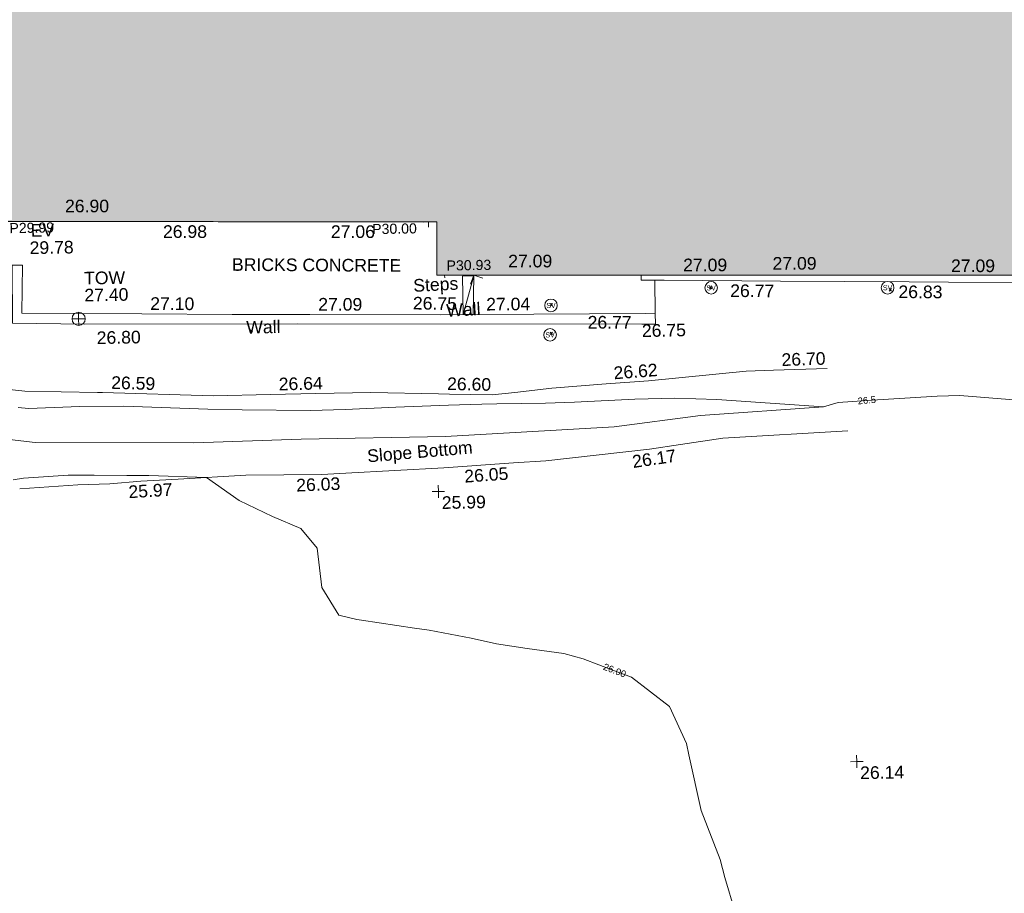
# Model space of a CAD drawing. Header units: millimetres. Extents: x -290717 to 520720, y -88450 to 287762.
# Tile 96 of 256: x -92166 to -62872, y 30207 to 56187. Entities that reach past the tile are written whole.
import ezdxf

# ---------------------------------------------------------------- set-up
doc = ezdxf.new("R2010")
doc.units = ezdxf.units.MM
doc.linetypes.add('IMPORT-UG_ELEC_STREET LIGHTING_QLB2 _2_', pattern=[2700, 1500, -300, 0, -250, 150, -300, 0, -200])
for name, color, linetype, lineweight, true_color in [('00_TOPO_EAVE', 7, 'Continuous', 9, 0x666666), ('00_TOPO_LEVEL_SPOT', 7, 'Continuous', 9, 0x666666), ('00_TOPO_SERV_STOP_VALVE', 7, 'Continuous', 9, 0x666666), ('00_TOPO_TOP_OF_WALL', 7, 'Continuous', 9, 0x666666), ('00_TOPO_WALL', 7, 'Continuous', 9, 0x7c00a5), ('00_UAV_BUILDING_OUTLINE', 5, 'Continuous', 9, 0x0000ff), ('00_UAV_CONCRETE', 9, 'Continuous', 9, 0x808080), ('00_UAV_FORM_LINES', 7, 'Continuous', 9, 0x666666), ('00_UAV_SLOPE_BOTTOM', 30, 'Continuous', 9, 0xff7f00), ('00_UAV_SLOPE_TOP', 40, 'Continuous', 9, 0xffbf00), ('00_UAV_STEPS', 7, 'Continuous', 9, 0x666666), ('00_UAV_WALL', 7, 'Continuous', 9, 0x7c00a5), ('01_DTM_CONTOUR_MNR', 7, 'Continuous', 9, 0xa5a552), ('01_DTM_CONTOUR_MNR_LABELS', 7, 'Continuous', 9, 0xa5a552), ('12333-PUM-2D-U-0001-C01 - Rev2_REVIT IMPORT_dwg', 7, 'Continuous', 9, 0x767676), ('A_RHA_Line', 7, 'Continuous', 9, 0x00a600)]:
    doc.layers.add(name, color=color, linetype=linetype, lineweight=lineweight, true_color=true_color)
for name, color, linetype, lineweight in [('00_UAV_SURVEY_TEXT', 7, 'Continuous', 9), ('A_RHA_Detail', 7, 'Continuous', 9), ('GEN-TEXT', 7, 'Continuous', 9), ('PARAPET', 7, 'Continuous', 9), ('PARAPET_LVL', 7, 'Continuous', 9)]:
    doc.layers.add(name, color=color, linetype=linetype, lineweight=lineweight)
doc.styles.add('Arial_3', font='arial.ttf', dxfattribs={"height": 300})
doc.styles.add('Swis721 Lt BT', font='swissl.ttf', dxfattribs={"height": 400})
doc.styles.add('Swis721 Lt BT_1', font='swissl.ttf', dxfattribs={"height": 200})
doc.styles.add('Swis721 Lt BT_2', font='swissl.ttf', dxfattribs={"height": 375})

# ---------------------------------------------------------------- blocks, each defined once
blk = doc.blocks.new('12333-PUM-2D-U-0001-C01 - Rev2_REVIT IMPORT_dwg_MM-2077200-Site Location Plan Existing')
at = {"layer": '00_TOPO_LEVEL_SPOT', "color": 254, "true_color": 0xcccccc, "flags": 128}
for points in [[(0, -500), (0, 0), (-500, 0)], [(500, 0), (0, 0), (0, 500)]]:
    blk.add_lwpolyline(points, dxfattribs=at)
blk = doc.blocks.new('12333-PUM-2D-U-0001-C01 - Rev2_REVIT IMPORT_dwg_TOW-2077202-Site Location Plan Existing')
at = {"layer": '00_TOPO_TOP_OF_WALL', "color": 254, "true_color": 0xcccccc, "flags": 128}
for points in [[(0, 525), (0, 0), (-525, 0)], [(525, 0), (0, 0), (0, -525)]]:
    blk.add_lwpolyline(points, dxfattribs=at)
at = {"layer": '00_TOPO_TOP_OF_WALL', "color": 254, "true_color": 0xcccccc}
blk.add_circle((0, 0), 525, dxfattribs=at)
blk = doc.blocks.new('12333-PUM-2D-U-0001-C01 - Rev2_REVIT IMPORT_dwg_MSL_Sluice_Valve_SYM-2077246-Site Location Plan Existing')
at = {"layer": '00_TOPO_SERV_STOP_VALVE', "color": 254, "true_color": 0xcccccc}
blk.add_circle((0, 0), 500, dxfattribs=at)
at = {"layer": '00_TOPO_SERV_STOP_VALVE', "insert": (0, 199), "char_height": 400, "width": 785.11, "attachment_point": 2, "line_spacing_factor": 1.005062, "style": 'Swis721 Lt BT'}
blk.add_mtext('SV', dxfattribs=at)
blk = doc.blocks.new('12333-PUM-2D-U-0001-C01 - Rev2_REVIT IMPORT_dwg_MSL_Node_Linework_1-V49-Site Location Plan Existing')
at = {"layer": '00_UAV_STEPS', "color": 254, "true_color": 0xcccccc, "flags": 128}
blk.add_lwpolyline([(705, -257), (0, 0), (-257, -705)], dxfattribs=at)
blk = doc.blocks.new('12333-PUM-2D-U-0001-C01 - Rev2_REVIT IMPORT_dwg_MGS62954_T2_Galway_ITM_3d_Rev1-2077680-Site Location Plan Existing')
at = {"layer": '00_TOPO_WALL', "color": 254, "true_color": 0xcccccc, "flags": 128}
blk.add_lwpolyline([(533829135, 725603831), (533818889, 725604021), (533812565, 725604123), (533810417, 725604186), (533810436, 725605910), (533810742, 725605911)], dxfattribs=at)
at = {"layer": '00_UAV_CONCRETE', "color": 254, "true_color": 0xcccccc}
blk.add_line((533829544, 725604148), (533829550, 725605134), dxfattribs=at)
at = {"layer": '00_UAV_FORM_LINES', "color": 254, "true_color": 0xcccccc, "flags": 128}
blk.add_lwpolyline([(533808906, 725601128), (533809415, 725600850), (533811029, 725600630), (533815747, 725600539), (533818942, 725600592), (533823238, 725600595), (533828259, 725600790), (533830834, 725601091), (533834501, 725601280)], dxfattribs=at)
at = {"layer": '00_UAV_SLOPE_BOTTOM', "color": 254, "true_color": 0xcccccc, "flags": 128}
blk.add_lwpolyline([(533835213, 725600553), (533831490, 725600397), (533830229, 725600231), (533829301, 725600109), (533826209, 725599822), (533825253, 725599773), (533823172, 725599665), (533820258, 725599554), (533819543, 725599526), (533817276, 725599553), (533815261, 725599469), (533814150, 725599423), (533813233, 725599360), (533812280, 725599345), (533810545, 725599255)], dxfattribs=at)
at = {"layer": '00_UAV_SLOPE_TOP', "color": 254, "true_color": 0xcccccc, "flags": 128}
blk.add_lwpolyline([(533810290, 725602215), (533810754, 725602165), (533812914, 725602085), (533813059, 725602078), (533816359, 725601925), (533818055, 725601932), (533819405, 725601937), (533821041, 725601946), (533823053, 725601865), (533823382, 725601851), (533824647, 725601809), (533825324, 725601869), (533826429, 725601980), (533828041, 725602073), (533829306, 725602146), (533832215, 725602380), (533833028, 725602392), (533834624, 725602414)], dxfattribs=at)
at = {"layer": '00_UAV_STEPS', "color": 254, "true_color": 0xcccccc}
for p, q in [((533824167, 725605356), (533823824, 725605356)), ((533823824, 725604213), (533823824, 725605356)), ((533824167, 725605356), (533823824, 725604213)), ((533824167, 725605356), (533824129, 725604213)), ((533824129, 725604213), (533823824, 725604213))]:
    blk.add_line(p, q, dxfattribs=at)
at = {"layer": '00_UAV_WALL', "color": 254, "true_color": 0xcccccc, "flags": 128}
for points in [[(533810742, 725605911), (533810696, 725604485), (533814268, 725604400), (533816959, 725604336), (533819267, 725604290), (533823142, 725604213), (533824264, 725604201), (533829256, 725604151), (533829544, 725604148), (533829546, 725603823), (533829135, 725603831)], [(533843036, 725604824), (533838285, 725604927), (533837110, 725604952), (533833287, 725605044), (533829821, 725605127), (533829138, 725605143), (533829140, 725605290)]]:
    blk.add_lwpolyline(points, dxfattribs=at)
at = {"layer": '01_DTM_CONTOUR_MNR', "color": 254, "true_color": 0xcccccc, "flags": 128}
for points in [[(533840650, 725601340), (533838561, 725601548), (533837885, 725601543), (533835788, 725601443), (533834939, 725601403), (533834500, 725601280), (533831330, 725601554), (533830080, 725601613), (533828894, 725601611), (533827090, 725601551), (533826230, 725601536), (533824780, 725601540), (533824334, 725601539), (533823344, 725601528), (533821778, 725601497), (533820267, 725601450), (533819235, 725601438), (533817205, 725601491), (533816187, 725601535), (533813689, 725601665), (533812381, 725601679), (533810846, 725601644), (533810541, 725601682)], [(533831609, 725586299), (533831317, 725587340), (533831187, 725587877), (533830650, 725589340), (533830317, 725591007), (533830251, 725591340), (533829761, 725592451), (533828650, 725593340), (533828146, 725593542), (533827221, 725593911), (533826650, 725594083), (533825559, 725594249), (533824650, 725594402), (533823893, 725594583), (533822650, 725594840), (533822221, 725594911), (533820650, 725595175), (533820506, 725595196), (533819977, 725595340), (533819483, 725596173), (533819366, 725597340), (533818892, 725597936), (533818049, 725598309), (533817065, 725598797), (533816110, 725599500), (533814397, 725599593), (533813739, 725599598), (533812771, 725599625), (533811992, 725599644), (533810661, 725599576), (533810358, 725599530)]]:
    blk.add_lwpolyline(points, dxfattribs=at)
at = {"xscale": 0.375, "yscale": 0.375, "zscale": 0.375}
for name, p in [('12333-PUM-2D-U-0001-C01 - Rev2_REVIT IMPORT_dwg_MSL_Node_Linework_1-V49-Site Location Plan Existing', (533824163, 725605379)), ('12333-PUM-2D-U-0001-C01 - Rev2_REVIT IMPORT_dwg_MSL_Sluice_Valve_SYM-2077246-Site Location Plan Existing', (533831219, 725604878)), ('12333-PUM-2D-U-0001-C01 - Rev2_REVIT IMPORT_dwg_MSL_Sluice_Valve_SYM-2077246-Site Location Plan Existing', (533836467, 725604789)), ('12333-PUM-2D-U-0001-C01 - Rev2_REVIT IMPORT_dwg_MSL_Sluice_Valve_SYM-2077246-Site Location Plan Existing', (533826445, 725604437)), ('12333-PUM-2D-U-0001-C01 - Rev2_REVIT IMPORT_dwg_TOW-2077202-Site Location Plan Existing', (533812387, 725604283)), ('12333-PUM-2D-U-0001-C01 - Rev2_REVIT IMPORT_dwg_MSL_Sluice_Valve_SYM-2077246-Site Location Plan Existing', (533826404, 725603563)), ('12333-PUM-2D-U-0001-C01 - Rev2_REVIT IMPORT_dwg_MM-2077200-Site Location Plan Existing', (533822998, 725598964)), ('12333-PUM-2D-U-0001-C01 - Rev2_REVIT IMPORT_dwg_MM-2077200-Site Location Plan Existing', (533835303, 725590714))]:
    blk.add_blockref(name, p, dxfattribs=at)
at = {"layer": '00_TOPO_EAVE', "char_height": 375, "attachment_point": 1, "line_spacing_factor": 1.005062, "style": 'Swis721 Lt BT_2'}
for s, insert, width in [('EV', (533811007, 725607124), 736.08), ('29.78', (533810965, 725606608), 1495.9)]:
    blk.add_mtext(s, dxfattribs=dict(at, insert=insert, width=width))
at = {"layer": '00_TOPO_LEVEL_SPOT', "char_height": 375, "width": 1495.9, "attachment_point": 1, "line_spacing_factor": 1.005062, "style": 'Swis721 Lt BT_2'}
for s, insert in [('25.99', (533823094, 725598817)), ('26.14', (533835398, 725590566))]:
    blk.add_mtext(s, dxfattribs=dict(at, insert=insert))
at = {"layer": '00_TOPO_TOP_OF_WALL', "char_height": 375, "attachment_point": 1, "line_spacing_factor": 1.005062, "style": 'Swis721 Lt BT_2'}
for s, insert, width in [('TOW', (533812570, 725605677), 1343.94), ('27.40', (533812570, 725605173), 1495.9)]:
    blk.add_mtext(s, dxfattribs=dict(at, insert=insert, width=width))
at = {"layer": '00_TOPO_WALL', "color": 251, "true_color": 0x666666, "insert": (533823322, 725604528), "char_height": 375, "width": 1130.24, "attachment_point": 1, "rotation": 2.0442, "line_spacing_factor": 1.005062, "style": 'Swis721 Lt BT_2'}
blk.add_mtext('Wall', dxfattribs=at)
at = {"layer": '00_TOPO_WALL', "color": 251, "true_color": 0x666666, "char_height": 375, "width": 1495.9, "attachment_point": 1, "line_spacing_factor": 1.005062, "style": 'Swis721 Lt BT_2'}
for s, insert in [('26.80', (533812914, 725603899)), ('26.75', (533829135, 725603826))]:
    blk.add_mtext(s, dxfattribs=dict(at, insert=insert))
at = {"layer": '00_UAV_BUILDING_OUTLINE', "color": 251, "true_color": 0x666666, "char_height": 375, "width": 1495.9, "attachment_point": 1, "rotation": 358.9797, "line_spacing_factor": 1.005062, "style": 'Swis721 Lt BT_2'}
for s, insert in [('26.90', (533812044, 725607834)), ('26.98', (533814944, 725607022)), ('27.06', (533819940, 725606933)), ('27.09', (533825198, 725605966)), ('27.09', (533830400, 725605760)), ('27.09', (533833060, 725605761)), ('27.09', (533838368, 725605596))]:
    blk.add_mtext(s, dxfattribs=dict(at, insert=insert))
at = {"layer": '00_UAV_SLOPE_BOTTOM', "color": 251, "true_color": 0x666666, "char_height": 375, "attachment_point": 1, "line_spacing_factor": 1.005062, "style": 'Swis721 Lt BT_2'}
for s, insert, width, rotation in [('Slope Bottom', (533820887, 725600238), 3685.14, 3.9275), ('26.17', (533828759, 725599931), 1495.9, 7.354), ('26.05', (533823768, 725599586), 1495.9, 2.9593), ('25.97', (533813771, 725599298), 1495.9, 2.3814), ('26.03', (533818769, 725599408), 1495.9, 1.3743)]:
    blk.add_mtext(s, dxfattribs=dict(at, insert=insert, width=width, rotation=rotation))
at = {"layer": '00_UAV_SLOPE_TOP', "color": 251, "true_color": 0x666666, "char_height": 375, "width": 1495.9, "attachment_point": 1, "line_spacing_factor": 1.005062, "style": 'Swis721 Lt BT_2'}
for s, insert, rotation in [('26.70', (533833271, 725602890), 0.8086), ('26.59', (533813332, 725602562), 357.3409), ('26.62', (533828262, 725602582), 3.3022), ('26.64', (533818304, 725602428), 0.2257), ('26.60', (533823321, 725602351), 357.9592)]:
    blk.add_mtext(s, dxfattribs=dict(at, insert=insert, rotation=rotation))
at = {"layer": '00_UAV_STEPS', "char_height": 375, "attachment_point": 1, "line_spacing_factor": 1.005062, "style": 'Swis721 Lt BT_2'}
for s, insert, width, rotation in [('Steps', (533822352, 725605286), 1552.89, 1.945), ('26.75', (533822345, 725604765), 1495.9, 358.1535)]:
    blk.add_mtext(s, dxfattribs=dict(at, insert=insert, width=width, rotation=rotation))
at = {"layer": '00_UAV_SURVEY_TEXT', "color": 251, "true_color": 0x666666, "insert": (533816982, 725606007), "char_height": 375, "width": 5617.94, "attachment_point": 1, "rotation": 358.6635, "line_spacing_factor": 1.005062, "style": 'Swis721 Lt BT_2'}
blk.add_mtext('BRICKS CONCRETE', dxfattribs=at)
at = {"layer": '00_UAV_WALL', "color": 251, "true_color": 0x666666, "char_height": 375, "attachment_point": 1, "line_spacing_factor": 1.005062, "style": 'Swis721 Lt BT_2'}
for s, insert, width, rotation in [('27.10', (533814530, 725604889), 1495.9, 358.6372), ('26.77', (533831788, 725604971), 1495.9, 358.6247), ('26.83', (533836791, 725604850), 1495.9, 358.7626), ('27.09', (533819526, 725604780), 1495.9, 358.8604), ('27.04', (533824519, 725604694), 1495.9, 359.4237), ('Wall', (533817369, 725604131), 1130.24, 0.0794), ('26.77', (533827529, 725604105), 1495.9, 359.0944)]:
    blk.add_mtext(s, dxfattribs=dict(at, insert=insert, width=width, rotation=rotation))
at = {"layer": '01_DTM_CONTOUR_MNR_LABELS', "color": 251, "true_color": 0x666666, "char_height": 200, "attachment_point": 2, "line_spacing_factor": 1.005062, "style": 'Swis721 Lt BT_1'}
for s, insert, width, rotation in [('26.5', (533835782, 725601554), 620.51, 4.6631), ('26.00', (533828188, 725593644), 797.8, 338.2187)]:
    blk.add_mtext(s, dxfattribs=dict(at, insert=insert, width=width, rotation=rotation))
blk = doc.blocks.new('12333-PUM-2D-U-0001-C01 - Rev2_REVIT IMPORT_dwg_SPOT-V210-Site Location Plan Existing')
at = {"layer": 'PARAPET_LVL', "color": 253, "true_color": 0xaaaaaa}
blk.add_line((0, -236), (0, -500), dxfattribs=at)
blk = doc.blocks.new('12333-PUM-2D-U-0001-C01 - Rev2_REVIT IMPORT_dwg_SPOT-V211-Site Location Plan Existing')
at = {"layer": 'PARAPET_LVL', "color": 253, "true_color": 0xaaaaaa}
for p, q in [((-500, 0), (500, 0)), ((0, 39), (0, -500))]:
    blk.add_line(p, q, dxfattribs=at)
blk = doc.blocks.new('12333-PUM-2D-U-0001-C01 - Rev2_REVIT IMPORT_dwg-1620468-Site Location Plan Existing')
at = {"layer": 'GEN-TEXT', "color": 253, "true_color": 0xaaaaaa}
for p, q in [((190092, -11007), (190163, -10936)), ((190163, -11007), (190092, -10936)), ((195435, -11165), (195506, -11094)), ((195506, -11165), (195435, -11094)), ((185344, -11434), (185414, -11364)), ((185414, -11434), (185344, -11364)), ((176404, -12054), (176475, -11983)), ((176475, -12054), (176404, -11983)), ((185325, -12285), (185396, -12214)), ((185396, -12285), (185325, -12214))]:
    blk.add_line(p, q, dxfattribs=at)
at = {"layer": 'PARAPET', "color": 253, "true_color": 0xaaaaaa}
blk.add_line((169256, -8643), (181763, -8875), dxfattribs=at)
blk.add_blockref('12333-PUM-2D-U-0001-C01 - Rev2_REVIT IMPORT_dwg_MGS62954_T2_Galway_ITM_3d_Rev1-2077680-Site Location Plan Existing', (-533641080, -725615854))
at = {"xscale": 0.3, "yscale": 0.3, "zscale": 0.3}
for name, p in [('12333-PUM-2D-U-0001-C01 - Rev2_REVIT IMPORT_dwg_SPOT-V211-Site Location Plan Existing', (181763, -8875)), ('12333-PUM-2D-U-0001-C01 - Rev2_REVIT IMPORT_dwg_SPOT-V210-Site Location Plan Existing', (182217, -10389))]:
    blk.add_blockref(name, p, dxfattribs=at)
at = {"layer": 'PARAPET_LVL', "char_height": 300, "width": 1590.34, "attachment_point": 1, "line_spacing_factor": 0.941778, "style": 'Arial_3'}
for s, insert in [('P29.99', (169295, -8688)), ('P30.00', (180086, -8904)), ('P30.93', (182280, -10027))]:
    blk.add_mtext(s, dxfattribs=dict(at, insert=insert))

msp = doc.modelspace()

# ---------------------------------------------------------------- hatches: boundary and pattern name
at = {"layer": 'A_RHA_Detail', "true_color": 0xc0c0c0}
h = msp.add_hatch(color=9, dxfattribs=at)
h.paths.add_polyline_path([(-80881, -68503), (-80401, -68483), (-80401, -62985), (-24475, -63009), (-24456, -50840), (-36623, -50832), (-36623, -44229), (-50959, -44214), (-50959, -42574), (-54564, -42571), (-54566, -45054), (-92409, -45027), (-92412, -49202), (-100062, -49202), (-100052, -64853), (-86121, -64853), (-86092, -62958), (-84861, -62958), (-84855, -68240), (-80871, -68240)])
h.paths.add_polyline_path([(-137239, -68462), (-132720, -68433), (-132847, -62850), (-130455, -62917), (-130498, -61356), (-117581, -61423), (-117492, -49184), (-125137, -49178), (-125134, -45033), (-163007, -45006), (-163007, -44090), (-163124, -44090), (-163123, -42384), (-166564, -42384), (-166565, -44044), (-193158, -44025), (-193195, -62864), (-137270, -62917), (-137254, -65680)])
h.paths.add_polyline_path([(120311, -32334), (120312, -31611), (133451, -31638), (133469, -19718), (121296, -19692), (121320, -8191), (112277, -8172), (112263, -14811), (78286, -14740), (78293, -8167), (76546, -8163), (69356, -8153), (69354, -9157), (68373, -9155), (68373, -13706), (69334, -13708), (69325, -16250), (66623, -16250), (66620, -17995), (65989, -17995), (65985, -19731), (57152, -19712), (57127, -31560), (70278, -31587), (70278, -32272), (78264, -32285), (78267, -31020), (112336, -31091), (112336, -32318), (119781, -32333)])
h.paths.add_polyline_path([(7504, -1791), (15482, -674), (15484, 148), (56188, 206), (56156, 14338), (18017, 14236), (17968, 34313), (21727, 34324), (21709, 40608), (18010, 40608), (17996, 45484), (9770, 45421), (3966, 45443), (3985, 14177), (1023, 14177), (-277, 14191), (-232, 5977), (-226, 194), (1220, 180), (7478, 143), (7489, -674)])
h.paths.add_polyline_path([(77756, 53), (77730, 1700), (94464, 1660), (94606, 17991), (88810, 18015), (88800, 14437), (69414, 14458), (69377, 100), (70761, 92)])
h.paths.add_polyline_path([(61252, 46454), (105775, 46473), (105768, 61853), (92285, 61853), (92309, 65784), (96107, 65768), (96060, 75209), (101085, 75072), (104988, 74765), (108404, 74364), (112009, 73787), (115645, 73050), (116891, 72762), (120209, 71893), (120865, 71704), (124136, 70670), (127436, 69481), (127820, 69395), (128274, 69332), (128732, 69307), (129190, 69320), (129645, 69372), (130095, 69461), (130535, 69588), (130963, 69751), (131376, 69950), (131771, 70182), (132163, 70461), (132496, 70742), (132821, 71065), (133117, 71414), (133384, 71787), (133617, 72179), (133817, 72591), (133983, 73018), (134112, 73458), (134204, 73907), (134258, 74362), (134273, 74820), (134251, 75277), (134190, 75731), (134091, 76179), (133955, 76617), (133783, 77041), (133576, 77450), (133336, 77840), (133064, 78209), (132762, 78554), (132432, 78872), (132077, 79161), (131698, 79420), (131300, 79646), (131094, 79746), (132146, 83110), (122788, 86283), (121604, 82800), (117096, 83871), (116842, 83526), (116121, 91222), (110238, 91274), (110194, 90435), (104988, 90486), (104973, 94310), (103746, 94310), (103840, 122852), (96365, 122932), (96350, 123952), (104556, 123902), (104607, 120249), (125503, 120134), (125662, 137657), (114480, 137699), (114382, 129150), (104644, 129188), (104578, 126217), (101184, 126159), (101265, 135959), (89967, 135989), (89928, 125824), (93631, 125841), (93581, 122932), (88697, 122905), (88679, 95739), (86378, 95739), (86378, 96178), (83280, 96201), (83274, 95736), (70170, 95733), (70166, 96272), (66675, 96257), (66655, 95756), (65785, 95756), (65888, 117471), (53473, 117488), (53434, 98570), (40649, 98570), (40610, 94406), (38854, 94410), (38849, 89464), (40612, 89518), (40665, 86258), (38372, 86306), (38370, 76901), (50938, 76944), (50923, 74599), (56485, 74589), (56485, 75195), (92465, 75233), (92646, 71767), (89811, 69363), (85313, 69361), (85313, 66907), (75210, 66903), (75210, 63816), (70819, 63816), (70819, 64253), (69457, 64253), (69456, 66902), (61303, 66899), (61305, 63970), (70500, 63970), (70500, 61853), (61246, 61849), (61252, 46455)])
h.paths.add_polyline_path([(-17153, 48569), (-17153, 60770), (-29363, 60775), (-29363, 67399), (-43507, 67405), (-43489, 69093), (-45766, 69109), (-45794, 67405), (-47272, 67404), (-47272, 66455), (-86005, 66469), (-86007, 60522), (-92663, 60522), (-92667, 50184), (-79752, 50180), (-79752, 48591), (-17158, 48569)])
h.paths.add_polyline_path([(-201056, 48629), (-138378, 48635), (-138378, 50133), (-125468, 50134), (-125469, 60566), (-132187, 60566), (-132187, 66533), (-170643, 66806), (-170643, 67739), (-200340, 67489), (-200349, 60828), (-201058, 60828), (-201057, 51102)])
h.paths.add_polyline_path([(-240052, 54769), (-239444, 54811), (-239187, 54842), (-238765, 54941), (-238382, 55122), (-237990, 55355), (-237269, 55936), (-237030, 56229), (-236793, 56569), (-236555, 57004), (-236433, 57267), (-236300, 57753), (-236251, 58017), (-236236, 58516), (-236233, 58988), (-236214, 59823), (-236364, 59821), (-236634, 60698), (-236392, 61432), (-236225, 61435), (-236202, 62638), (-232564, 62639), (-232564, 63049), (-232732, 63049), (-232860, 63458), (-232732, 63914), (-232561, 63914), (-232522, 70598), (-240629, 70599), (-240630, 72351), (-246413, 72347), (-246413, 70616), (-254450, 70619), (-254455, 70754), (-254470, 73192), (-263883, 73268), (-263902, 68261), (-263715, 68260), (-263553, 67820), (-263719, 67392), (-263914, 67392), (-263957, 58634), (-260181, 58611), (-260192, 56354), (-257185, 56339), (-257213, 57093), (-257339, 57093), (-257471, 57532), (-257339, 58062), (-257203, 58064), (-257174, 58599), (-256478, 58575), (-256478, 58789), (-256013, 58912), (-255397, 58781), (-255397, 58596), (-243810, 58586), (-243805, 58352), (-243741, 57885), (-243619, 57422), (-243424, 56944), (-243247, 56608), (-243003, 56250), (-242732, 55933), (-242372, 55603), (-242141, 55425), (-241805, 55217), (-241529, 55077), (-241101, 54917), (-240836, 54841), (-240453, 54789), (-240203, 54777)])
h.paths.add_polyline_path([(40277, 59895), (40329, 69197), (36589, 69218), (36619, 74674), (32264, 74687), (32233, 69156), (11917, 69270), (11967, 78219), (29088, 78123), (29143, 88141), (15719, 88216), (15733, 90590), (4594, 90652), (4525, 78265), (10097, 78234), (10077, 74773), (4548, 74804), (4466, 60107), (19126, 60025), (19140, 62528), (31739, 62457), (31725, 59943), (38370, 59906)])
h.paths.add_polyline_path([(-246083, 72334), (-246083, 72334), (-246208, 72334)])
h.paths.add_polyline_path([(-114575, 112178), (-114575, 112178), (-114707, 115802)])
h.paths.add_polyline_path([(-154700, 101760), (-114382, 101776), (-114382, 106927), (-113756, 106927), (-113758, 111847), (-114432, 111847), (-114432, 112178), (-114575, 112178), (-114579, 121707), (-123057, 121707), (-123069, 156453), (-119381, 156454), (-119381, 160166), (-115501, 160167), (-115503, 166207), (-132412, 166600), (-132412, 166666), (-135275, 166665), (-135275, 166628), (-135911, 166628), (-135911, 166352), (-152521, 166346), (-152518, 159143), (-150699, 159118), (-150756, 122561), (-151059, 122561), (-151061, 121302), (-154138, 121373), (-154138, 121865), (-154704, 121867), (-154689, 119352), (-154746, 119352), (-154746, 118722), (-160794, 118749), (-160794, 119411), (-163852, 119422), (-163855, 118762), (-167569, 118779), (-166635, 124395), (-166844, 124471), (-167569, 124708), (-168028, 124841), (-168631, 124991), (-169238, 125117), (-169850, 125220), (-170466, 125298), (-171089, 125352), (-171704, 125381), (-172325, 125386), (-172782, 125375), (-173402, 125337), (-174019, 125276), (-174634, 125190), (-175245, 125081), (-176047, 124896), (-176665, 124725), (-177045, 124609), (-177632, 124405), (-176665, 118819), (-177559, 118822), (-177662, 125263), (-176365, 126543), (-159462, 126320), (-157058, 128609), (-157061, 136153), (-158639, 137740), (-159352, 137740), (-161634, 140201), (-168728, 140257), (-171035, 137943), (-174184, 137943), (-176460, 140292), (-177342, 140292), (-177342, 140358), (-183429, 140356), (-185922, 137917), (-185922, 131757), (-186907, 131757), (-187725, 130810), (-187724, 127376), (-186481, 126305), (-186479, 122327), (-185176, 121059), (-180304, 121059), (-180304, 118802), (-193555, 118802), (-193555, 133118), (-192594, 133118), (-192594, 134201), (-192225, 134201), (-192226, 136615), (-192595, 136615), (-192595, 137734), (-193589, 137734), (-193589, 147475), (-193163, 147493), (-192607, 147551), (-192360, 147590), (-192200, 147617), (-191883, 147683), (-191569, 147762), (-191020, 147932), (-190951, 147956), (-190648, 148071), (-190350, 148198), (-190057, 148336), (-189770, 148486), (-189375, 148717), (-189133, 148873), (-188868, 149059), (-188610, 149255), (-188355, 149465), (-188080, 149714), (-187885, 149902), (-187538, 150274), (-187446, 150378), (-187241, 150629), (-187046, 150888), (-186862, 151154), (-186546, 151670), (-186524, 151707), (-163675, 151670), (-163688, 148134), (-157304, 148136), (-157304, 155760), (-157557, 155765), (-157556, 166678), (-187009, 166700), (-187013, 162054), (-188707, 162045), (-188706, 155022), (-188738, 154651), (-188799, 154283), (-188857, 154035), (-188966, 153679), (-189103, 153333), (-189266, 152998), (-189455, 152677), (-189645, 152421), (-189917, 152104), (-190213, 151809), (-190531, 151539), (-190869, 151294), (-191225, 151076), (-191598, 150887), (-192093, 150683), (-192485, 150570), (-192904, 150482), (-193187, 150441), (-193594, 150407), (-193595, 151460), (-205369, 151455), (-205354, 113350), (-207187, 113349), (-207184, 105991), (-205313, 105991), (-205311, 101770), (-175489, 101781), (-175489, 110890), (-154703, 110898), (-154701, 103310)])
h.paths.add_polyline_path([(193736, 113048), (208865, 114991), (208976, 114127), (216448, 115086), (216039, 118272), (232649, 120405), (233426, 114352), (240632, 115278), (239855, 121330), (256407, 123456), (257092, 118089), (264572, 119041), (261878, 138525), (259179, 138222), (259197, 137439), (254686, 136897), (255413, 131315), (240853, 129522), (239771, 137919), (240650, 138010), (240062, 142777), (239166, 142685), (237631, 151018), (266173, 154561), (271297, 142612), (276532, 144861), (274942, 148528), (302075, 160135), (300216, 164320), (301528, 164907), (300405, 167478), (299017, 166946), (295627, 174519), (294333, 177537), (287289, 174519), (289428, 169661), (272957, 162557), (271943, 164897), (267016, 162764), (268502, 159357), (265200, 157946), (226856, 153147), (227510, 148852), (228281, 141179), (227302, 141050), (227895, 136433), (228749, 136524), (229602, 128024), (217691, 126494), (217642, 126874), (215139, 126553), (215195, 126113), (215016, 126090), (214841, 127450), (192259, 124549), (193486, 114991)])
h.paths.add_polyline_path([(-78076, 117606), (-78076, 117610), (-78070, 129486), (-74723, 129478), (-74723, 125436), (-48016, 125380), (-47997, 135873), (-61198, 135902), (-74715, 135924), (-74724, 131865), (-78070, 131873), (-78063, 149550), (-58292, 149542), (-58292, 148946), (-37708, 148938), (-37708, 159740), (-44148, 159743), (-44148, 162961), (-49830, 162961), (-49831, 160632), (-78494, 160644), (-78494, 161615), (-78739, 161615), (-78692, 168188), (-90845, 168127), (-90963, 152687), (-89065, 152686), (-89080, 117610), (-78375, 117606)])
h.paths.add_polyline_path([(69255, 129236), (69260, 136168), (86068, 136131), (86009, 164703), (58790, 164724), (58790, 170119), (54460, 170122), (54457, 166153), (47042, 166159), (47041, 164669), (39173, 164675), (39173, 164079), (17015, 164095), (17002, 147267), (12660, 147267), (12654, 139138), (17031, 139135), (17025, 129935), (39191, 129919), (39191, 129258), (69014, 129236)])
h.paths.add_polyline_path([(39266, 139468), (33051, 139484), (33088, 153428), (39278, 153412), (39278, 152830), (43058, 152820), (43025, 140093), (39267, 140093)])
h.paths.add_polyline_path([(1980, 189123), (18699, 189180), (18678, 195254), (24349, 195273), (24335, 199551), (28830, 199566), (28798, 208816), (24335, 208806), (24334, 209113), (16812, 209088), (16807, 208844), (6772, 208809), (6797, 201489), (-8471, 201437), (-8471, 200429), (-11856, 200418), (-11824, 190892), (-7615, 190905), (-7615, 190171), (-4609, 190169), (-4608, 190917), (1973, 190939), (1977, 189837)])
h.paths.add_polyline_path([(-20506, 190640), (-20122, 206347), (-41550, 207015), (-41462, 210450), (-31391, 210152), (-31079, 223863), (-44305, 224231), (-44491, 211866), (-47510, 211943), (-47723, 203659), (-47076, 203635), (-47175, 199532), (-46801, 199520), (-46874, 195479), (-44600, 195425), (-44686, 192243), (-38074, 192136), (-38104, 191127), (-21538, 190669)])
h.paths.add_polyline_path([(16801, 195962), (9657, 196015), (9644, 199514), (11632, 199486), (11632, 203322), (16807, 203391), (16801, 195984)])
h.paths.add_polyline_path([(122085, 200536), (122088, 206386), (125211, 206386), (125211, 206646), (126203, 206646), (126203, 207041), (130401, 206979), (130444, 209883), (126203, 209946), (126203, 214624), (127365, 214624), (127365, 225380), (126160, 225380), (126207, 241475), (119483, 241496), (119479, 246182), (109944, 246175), (109953, 233033), (115001, 233033), (115000, 208653), (112026, 208653), (112024, 200539), (122025, 200536)])
h.paths.add_polyline_path([(30087, 200987), (38031, 201029), (38031, 202923), (38110, 202923), (38067, 208828), (38013, 208828), (38012, 209013), (30045, 208970), (30061, 205986)])
h.paths.add_polyline_path([(195986, 205662), (202897, 206052), (202677, 209946), (195766, 209555)])
h.paths.add_polyline_path([(-91652, 206393), (-79454, 206433), (-79629, 238246), (-68904, 238215), (-68919, 246314), (-68757, 246313), (-68755, 246639), (-79620, 246651), (-79607, 247344), (-82155, 247318), (-82155, 247488), (-91641, 247473), (-91639, 246846), (-131470, 246641), (-131470, 250160), (-142857, 250177), (-142864, 246220), (-165119, 246272), (-165040, 253908), (-178677, 253930), (-178700, 238177), (-138599, 238209), (-138548, 206628), (-126647, 206572), (-126667, 234826), (-124963, 234826), (-124969, 234688), (-91596, 234664), (-91651, 207156)])
h.paths.add_polyline_path([(142124, 209114), (152768, 209127), (152745, 227013), (142101, 226999), (142122, 210583)])
h.paths.add_polyline_path([(168999, 209275), (169027, 226860), (161687, 226877), (161648, 209291), (168847, 209275)])
h.paths.add_polyline_path([(49761, 218477), (49794, 223316), (41274, 223363), (41274, 223291), (32187, 223352), (32202, 225553), (20082, 225635), (20035, 218708), (31566, 218630), (31566, 218599), (49547, 218478)])
h.paths.add_polyline_path([(162362, 234154), (162367, 241590), (135261, 241631), (135249, 234198), (160249, 234157)])
h.paths.add_polyline_path([(176459, 246710), (176516, 252173), (168884, 252253), (168935, 257069), (164355, 257117), (164296, 251512), (164417, 251511), (164368, 246837), (172300, 246753)])

# ---------------------------------------------------------------- linework, layer by layer
at = {"layer": 'A_RHA_Line', "color": 7}
for p, q in [((-92667, 50184), (-91407, 50184)), ((-91407, 50184), (-86408, 50182)), ((-86408, 50182), (-81409, 50180)), ((-81409, 50180), (-79752, 50180)), ((-79752, 50180), (-79753, 48591)), ((-79753, 48591), (-77998, 48591)), ((-77998, 48591), (-72998, 48589)), ((-72998, 48589), (-67998, 48587)), ((-67998, 48587), (-62998, 48586)), ((-62998, 48586), (-57998, 48584))]:
    msp.add_line(p, q, dxfattribs=at)

# ---------------------------------------------------------------- block references
at = {"layer": '12333-PUM-2D-U-0001-C01 - Rev2_REVIT IMPORT_dwg', "color": 254, "linetype": 'IMPORT-UG_ELEC_STREET LIGHTING_QLB2 _2_', "true_color": 0xffd4d4, "rotation": 0.9999999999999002}
msp.add_blockref('12333-PUM-2D-U-0001-C01 - Rev2_REVIT IMPORT_dwg-1620468-Site Location Plan Existing', (-261895, 55870), dxfattribs=at)

doc.saveas('drawing.dxf')
